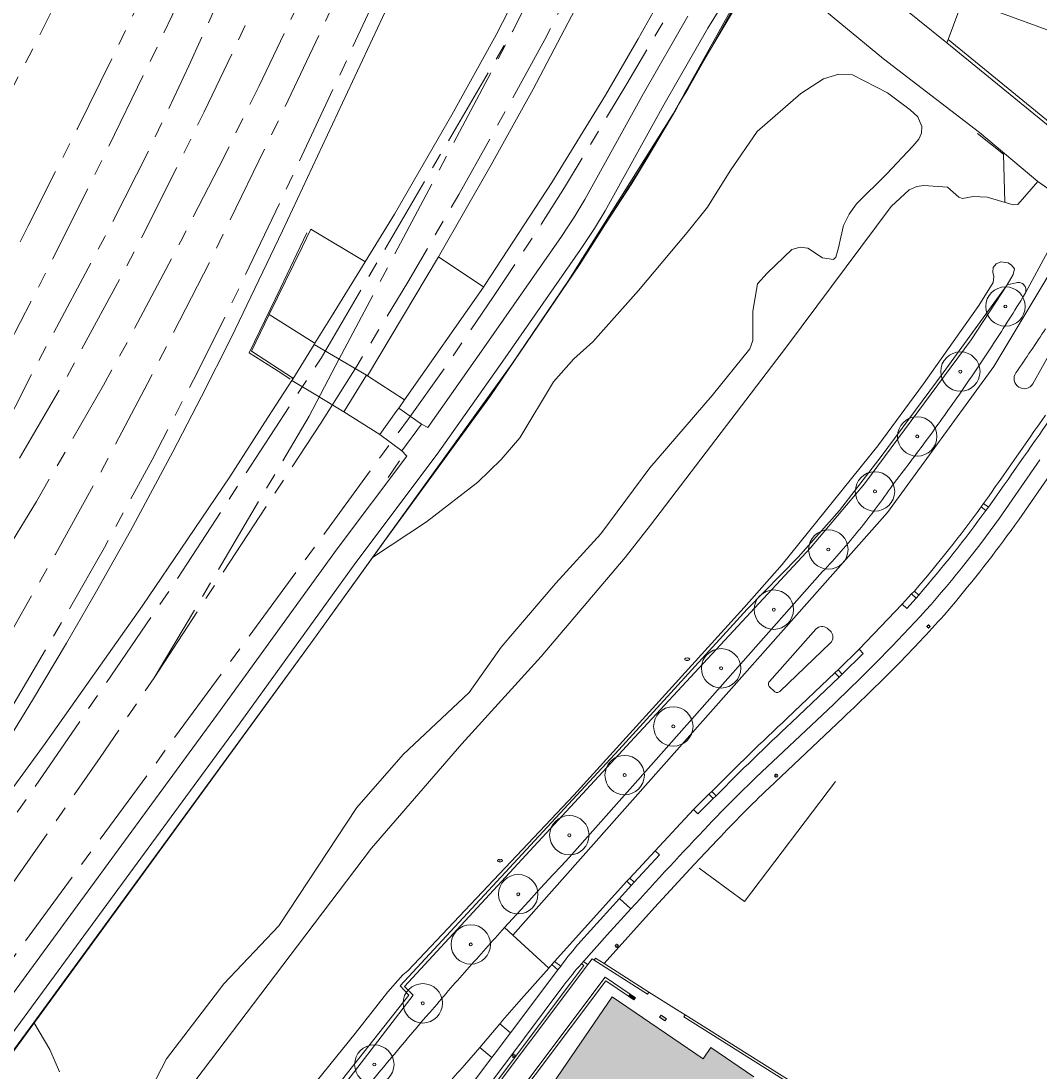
# Model space of a CAD drawing. Header units: metres. Extents: x 187482 to 189800, y 333582 to 335019.
# Tile 117 of 256: x 187965 to 188094, y 334447 to 334580. Entities that reach past the tile are written whole.
import ezdxf
from ezdxf.enums import TextEntityAlignment as Align

# ---------------------------------------------------------------- set-up
doc = ezdxf.new("R2010")
doc.units = ezdxf.units.M
doc.linetypes.add('AM-AS-SO', pattern=[16, 10, -2, 2, -2])
doc.layers.get('0').update_dxf_attribs({"color": 252, "lineweight": 18})
for name, color, linetype, lineweight in [('B-WE-AM-AS_SPOOR_TREIN-G', 252, 'AM-AS-SO', 18), ('B-WE-GR-BEPLANTING_CULTUUR_HEESTERS-GV', 252, 'Continuous', 18), ('B-WE-GR-BOOM-S', 252, 'Continuous', 18), ('B-WE-GR-GRAS-GV', 252, 'Continuous', 18), ('B-WE-IE-MEUBILAIR-S', 252, 'Continuous', 18), ('B-WE-IE-TERREINAFSCHEIDING_KUNSTMATIG_HEKWERK-G', 252, 'IE-TERREINAFSCHEIDING_KUNSTMATIG-SO', 18), ('B-WE-IE-TERREINAFSCHEIDING_KUNSTMATIG_MUUR-G', 252, 'IE-TERREINAFSCHEIDING_KUNSTMATIG-SO', 18), ('B-WE-IE-TERREINAFSCHEIDING_KUNSTMATIG_MUUR-GV', 252, 'Continuous', 18), ('B-WE-KW-KUNSTWERK_PERRON-GV', 252, 'Continuous', 18), ('B-WE-OG-BEBOUWING-GV', 252, 'Continuous', 18), ('B-WE-OG-TERREIN_BEGROEID-GV', 252, 'Continuous', 18), ('B-WE-OG-TERREIN_ERF-GV', 252, 'Continuous', 18), ('B-WE-VH-GESLOTENVERHARDING-GV', 252, 'Continuous', 18), ('B-WE-VH-GESLOTENVERHARDING_ASFALT-GV', 252, 'Continuous', 18), ('B-WE-VH-HALFVERHARDING-GV', 252, 'Continuous', 18), ('B-WE-VH-OPENVERHARDING-GV', 252, 'Continuous', 18), ('B-WE-VH-OPENVERHARDING_BETONSTRAATSTEEN-GV', 252, 'Continuous', 18), ('B-WE-VH-OPENVERHARDING_STRAATBAKSTEEN-GV', 252, 'Continuous', 18), ('B-WE-VH-OPENVERHARDING_TEGEL-GV', 252, 'Continuous', 18)]:
    doc.layers.add(name, color=color, linetype=linetype, lineweight=lineweight)
doc.layers.add('B-WE-OG-BEBOUWING-V', color=7, linetype='Continuous', lineweight=18, true_color=0xf0f0f0)
doc.styles.add('NLCS-ISO', font='NLCS-ISO.ttf')
doc.linetypes.add('IE-TERREINAFSCHEIDING_KUNSTMATIG-SO', pattern='A,4,[82,NLCS.SHX,S=0.75,R=90,X=0,Y=0],4,-2', length=10)

# ---------------------------------------------------------------- blocks, each defined once
blk = doc.blocks.new('SIE-MEUBILAIR_PAAL_LICHTMAST-SO')
for points in [[(-0.62, 0), (-1, 0)], [(-0.71, 0.71), (-0.44, 0.44)], [(0, 1), (0, 0.62)], [(0.44, 0.44), (0.71, 0.71)], [(1, 0), (0.62, 0)], [(-0.71, -0.71), (-0.44, -0.44)], [(0, -0.62), (0, -1)], [(0.44, -0.44), (0.71, -0.71)]]:
    blk.add_lwpolyline(points)
blk.add_circle((0, 0), 0.5)
blk = doc.blocks.new('SIE-MEUBILAIR_PUT_BRANDKRAAN-SO')
blk.add_ellipse((0, 0), major_axis=(1.25, 0), ratio=0.54)
at = {"style": 'NLCS-ISO'}
blk.add_text('bk', height=0.75, dxfattribs=at).set_placement((0.03, 0), align=Align.MIDDLE_CENTER)
blk = doc.blocks.new('SGR-BOOM_GBKN-SO')
at = {"color": 0, "linetype": 'ByBlock', "lineweight": 18}
for radius in [2, 0.15]:
    blk.add_circle((0, 0), radius, dxfattribs=at)

msp = doc.modelspace()

# ---------------------------------------------------------------- hatches: boundary and pattern name
at = {"layer": 'B-WE-OG-BEBOUWING-V'}
h = msp.add_hatch(color=256, dxfattribs=at)
h.dxf.hatch_style = 1
h.paths.add_polyline_path([(188070.412, 334404.119), (188072.445, 334407.09), (188070.175, 334408.643), (188068.142, 334405.672)], flags=16)
h.paths.add_polyline_path([(188066.095, 334407.073), (188068.127, 334410.044), (188065.89, 334411.574), (188063.857, 334408.603)], flags=16)
h.paths.add_polyline_path([(188057.805, 334412.743), (188059.838, 334415.714), (188057.609, 334417.239), (188055.576, 334414.268)], flags=16)
h.paths.add_polyline_path([(188061.793, 334410.015), (188063.826, 334412.986), (188061.596, 334414.511), (188059.564, 334411.54)], flags=16)
h.paths.add_polyline_path([(188074.648, 334401.221), (188076.681, 334404.193), (188074.46, 334405.712), (188072.427, 334402.741)], flags=16)
h.paths.add_polyline_path([(188045.975, 334453.542), (188046.645, 334453.077), (188046.847, 334453.367), (188046.177, 334453.832)], flags=16)
h.paths.add_polyline_path([(188062.47, 334442.253), (188062.672, 334442.543), (188062.167, 334442.896), (188061.964, 334442.607)], flags=16)
h.paths.add_polyline_path([(188055.576, 334414.268), (188057.609, 334417.239), (188062.605, 334424.419), (188092.295, 334403.761), (188092.435, 334403.664), (188098.466, 334412.455), (188100.757, 334410.897), (188103.467, 334414.842), (188100.787, 334416.672), (188099.659, 334415.02), (188069.986, 334435.287), (188071.132, 334436.966), (188066.127, 334440.392), (188065.103, 334438.896), (188056.93, 334444.476), (188057.958, 334445.982), (188052.499, 334449.707), (188051.5, 334448.265), (188039.96, 334456.146), (188032.467, 334445.19), (188044.524, 334436.941), (188045.895, 334438.92), (188050.067, 334436.017), (188048.72, 334434.081), (188053.22, 334430.95), (188048.429, 334424.066), (188054.183, 334412.247)], flags=17)
h = msp.add_hatch(color=256, dxfattribs=at)
h.dxf.hatch_style = 1
h.paths.add_polyline_path([(188042.058, 334456.235), (188042.728, 334455.748), (188042.935, 334456.031), (188042.232, 334456.489)], flags=17)

# ---------------------------------------------------------------- linework, layer by layer
at = {"layer": 'B-WE-AM-AS_SPOOR_TREIN-G', "flags": 128}
for points in [[(187938.431, 334472.273), (187966.887, 334519.041), (187975.391, 334533.802), (187979.385, 334541.083), (187985.197, 334552.093), (187990.049, 334561.499), (187995.142, 334571.816), (188001.43, 334584.955), (188005.756, 334594.295), (188016.478, 334617.98), (188024.761, 334636.572), (188035.223, 334661.425), (188041.413, 334677.004), (188047.762, 334693.676), (188115.331, 334876.742), (188136.513, 334934.348), (188158.323, 334993.195), (188161.255, 335001.363), (188165.792, 335014.428), (188166.464, 335016.548)], [(187938.672, 334493.436), (187946.116, 334506.742), (187954.113, 334521.419), (187960.454, 334533.371), (187966.931, 334545.875), (187973.813, 334559.553), (187981.266, 334574.814), (187988.057, 334588.974), (187993.186, 334599.933), (188000.593, 334616.074), (188008.727, 334634.325), (188017.293, 334653.815), (188024.408, 334670.949), (188038.032, 334706.632), (188058.672, 334762.709), (188074.827, 334806.249), (188083.775, 334830.9), (188089.471, 334846.134), (188103.401, 334884.1), (188118.557, 334924.41), (188125.223, 334942.945), (188130.53, 334957.434), (188142.619, 334990.031), (188148.213, 335006.17), (188151.51, 335016.548)], [(187954.837, 334511.83), (187962.043, 334526.969), (187966.248, 334535.208), (187975.563, 334552.636), (187981.525, 334564.406), (187986.208, 334574.368), (188005.795, 334617.252), (188016.658, 334641.249), (188019.742, 334648.181), (188024.766, 334659.83), (188029.569, 334671.414), (188034.186, 334683.204), (188051.598, 334730.354), (188060.422, 334753.748), (188069.061, 334777.643), (188086.49, 334825.063), (188095.09, 334848.753), (188109.193, 334886.524), (188117.534, 334909.516), (188150.216, 334998.254), (188156.189, 335015.643), (188156.464, 335016.548)], [(187956.355, 334510.895), (187959.044, 334515.059), (187962.514, 334520.746), (187970.564, 334534.526), (187979.988, 334552.024), (187985.446, 334562.992), (187988.169, 334568.548), (187998.707, 334590.625), (188007.43, 334609.632), (188027.44, 334654.643), (188030.3, 334661.501), (188033.429, 334669.335), (188043.97, 334696.757), (188093.468, 334831.115), (188101.653, 334853.228), (188109.488, 334874.097), (188118.162, 334897.684), (188126.498, 334920.915), (188134.585, 334942.418), (188145.188, 334971.724), (188150.494, 334985.887), (188155.219, 334998.916), (188160.485, 335014.53), (188161.083, 335016.548)], [(187916.256, 334432.315), (187920.755, 334438.174), (187928.935, 334449.311), (187939.275, 334464.045), (187943.888, 334470.833), (187948.632, 334478.187), (187958.739, 334494.234), (187964.003, 334503.084), (187969.281, 334512.371), (187974.816, 334522.348), (187980.981, 334534.027), (187989.084, 334549.899), (187997.28, 334566.738), (188005.51, 334584.113), (188013.748, 334601.918), (188020.456, 334616.659), (188030.715, 334639.851), (188040.092, 334662.068), (188051.048, 334689.775), (188056.472, 334704.06), (188072.17, 334746.598), (188081.808, 334773.185)], [(187917.202, 334426.044), (187931.393, 334444.644), (187934.96, 334449.452), (187945.858, 334464.958), (187950.257, 334471.522), (187958.204, 334483.959), (187964.047, 334493.447), (187969.483, 334502.659), (187975.526, 334513.22), (187981.554, 334524.336), (187987.318, 334535.468), (187992.609, 334546.137), (187999.019, 334559.596), (188006.44, 334575.467), (188024.831, 334615.418), (188034.439, 334636.944), (188042.716, 334656.552), (188050.509, 334676.156), (188057.969, 334695.755), (188086.016, 334771.69)], [(188027.379, 334578.84), (188039.475, 334603.07), (188045.184, 334615.358), (188050.333, 334627.043), (188057.057, 334643.196), (188063.74, 334660.511), (188069.028, 334674.701), (188077.792, 334698.802), (188084.453, 334716.564), (188092.075, 334737.787), (188098.48, 334755.291), (188102.609, 334766.076)], [(188002.96, 334528.986), (188007.535, 334536.243), (188014.032, 334546.915), (188020.489, 334558.02), (188026.36, 334568.491), (188031.402, 334577.696), (188040.241, 334594.799), (188045.665, 334606.026), (188052.158, 334620.16), (188057.635, 334633.14), (188066.502, 334655.349), (188072.98, 334672.825), (188079.112, 334689.771), (188106.729, 334764.595)], [(187857.924, 334324.118), (187861.126, 334327.444), (187869.403, 334336.405), (187877.381, 334345.633), (187885.052, 334355.117), (187907.055, 334383.766), (187919.446, 334400.306), (187964.037, 334461.269), (188014.121, 334529.555), (188019.373, 334536.952), (188024.886, 334545.059), (188030.999, 334554.291), (188033.928, 334558.91), (188041.848, 334572.091), (188047.589, 334581.858), (188054.325, 334594.331), (188058.42, 334602.463), (188063.933, 334614.001), (188068.761, 334624.627), (188073.46, 334635.607), (188076.268, 334642.517), (188085.612, 334667.598), (188104.52, 334718.62)], [(187951.725, 334550.372), (187960.07, 334564.823), (187963.45, 334570.86), (187966.528, 334576.751), (187969.051, 334581.769), (187978.542, 334601.765), (187988.233, 334622.487), (187999.836, 334648.12), (188002.456, 334654.061), (188006.825, 334664.352), (188014.166, 334682.62), (188017.282, 334690.61), (188023.798, 334707.545)], [(187937.215, 334494.31), (187946.507, 334515.968), (187952.418, 334527.978), (187965.835, 334554.04), (187972.079, 334566.428), (187977.089, 334576.523), (187983.81, 334590.62), (188006.741, 334640.833), (188013.517, 334656.34), (188019.922, 334671.684), (188026.931, 334689.607)], [(188003.004, 334537.255), (188027.379, 334578.84)], [(188004.902, 334536.362), (188027.379, 334578.84)], [(187947.803, 334457.06), (187956.858, 334468.919), (187965.824, 334481.552), (187984.162, 334508.334), (188003.004, 334537.255)], [(188001.52, 334529.885), (188004.902, 334536.362)], [(187981.823, 334496.664), (188001.52, 334529.885)], [(187981.823, 334496.664), (188002.96, 334528.986)], [(187934.4, 334429.753), (187950.982, 334452.625), (187963.922, 334470.645), (187974.979, 334486.553), (187981.823, 334496.664)]]:
    msp.add_lwpolyline(points, dxfattribs=at)
at = {"layer": 'B-WE-GR-BEPLANTING_CULTUUR_HEESTERS-GV', "flags": 128}
for points in [[(188091.274, 334546.824), (188090.107, 334546.556), (188085.547, 334539.562), (188071.978, 334521.301), (188065.145, 334513.152), (188042.285, 334488.505), (188040.314, 334486.38), (188013.616, 334457.441), (188014.718, 334456.356), (187982.822, 334414.89), (187977.501, 334411.717), (187971.493, 334410.857), (187970.78, 334410.629), (187971.227, 334410.636), (187973.734, 334410.677), (187978.194, 334411.58), (187984.946, 334414.064), (188000, 334433.724)], [(188092.313, 334545.31), (188092.447, 334545.563)], [(188026.317, 334464.948), (188027.333, 334466.07), (188028.351, 334467.189), (188029.373, 334468.305), (188030.397, 334469.419), (188031.424, 334470.53), (188032.454, 334471.639), (188033.487, 334472.745), (188034.523, 334473.848), (188045.213, 334485.911), (188066.685, 334510.141)], [(188024.71, 334448.455), (188023.173, 334449.702), (188021.203, 334447.458)], [(187969.257, 334374.555), (188024.71, 334448.455)]]:
    msp.add_lwpolyline(points, dxfattribs=at)
at = {"layer": 'B-WE-GR-BEPLANTING_CULTUUR_HEESTERS-GV'}
for points in [[(188091.797, 334546.822, 0.1376729), (188091.274, 334546.824)], [(188092.243, 334546.549, 0.1374318), (188091.797, 334546.822)], [(188092.483, 334546.085, 0.1369611), (188092.243, 334546.549)], [(188092.447, 334545.563, 0.1380676), (188092.483, 334546.085)], [(188088.371, 334539.09, 0.0070823), (188092.313, 334545.31)], [(188084.26, 334532.98, 0.006967), (188088.371, 334539.09)], [(188079.982, 334526.986, 0.0070089), (188084.26, 334532.98)], [(188075.541, 334521.112, 0.0068982), (188079.982, 334526.986)], [(188073.487, 334518.243, 0.0095869), (188075.541, 334521.112)], [(188071.324, 334515.456, 0.0096957), (188073.487, 334518.243)], [(188069.056, 334512.754, 0.0096546), (188071.324, 334515.456)], [(188066.685, 334510.141, 0.0096276), (188069.056, 334512.754)], [(188021.533, 334459.588, -0.0029591), (188026.317, 334464.948)], [(188016.815, 334454.171, -0.003051), (188021.533, 334459.588)], [(188008.294, 334444.041, -0.0056295), (188016.815, 334454.171)], [(188021.203, 334447.458, 0.0051548), (188016.612, 334442.164)]]:
    msp.add_lwpolyline(points, format="xyb", dxfattribs=at)
at = {"layer": 'B-WE-GR-GRAS-GV', "flags": 128}
for points in [[(187947.872, 334427.315), (187963.512, 334448.733), (187966.556, 334452.902), (188001.978, 334501.409), (188009.558, 334511.938), (188009.969, 334512.509), (188027.235, 334536.494), (188034.408, 334547.092), (188047.724, 334568.253), (188055.362, 334582.038)], [(188054.173, 334582.489), (188052.106, 334579.16), (188046.51, 334569.41), (188039.064, 334555.947), (188037.717, 334553.702), (188035.949, 334551.042), (188026.077, 334536.862), (188017.752, 334525.043), (188007.41, 334511.278), (187992.595, 334490.753), (187962.387, 334449.58), (187960.738, 334447.155), (187955.228, 334438.614)]]:
    msp.add_lwpolyline(points, dxfattribs=at)
at = {"layer": 'B-WE-IE-TERREINAFSCHEIDING_KUNSTMATIG_HEKWERK-G', "ltscale": 0.2, "flags": 128}
for points in [[(187945.747, 334409.26), (187942.23, 334411.838), (187938.409, 334414.679), (187941.544, 334418.768), (187949.26, 334429.122), (187954.548, 334436.264), (187959.882, 334443.557), (187961.482, 334445.848), (187975.096, 334464.5), (188001.978, 334501.409), (188027.235, 334536.494), (188034.408, 334547.092), (188042.455, 334559.442), (188044.537, 334562.852), (188048.069, 334568.785), (188049.146, 334570.847), (188052.209, 334576.078), (188056.186, 334582.776), (188057.156, 334584.934), (188056.09, 334588.986), (188058.249, 334593.106)], [(188057.129, 334585.226), (188057.208, 334584.966), (188049.597, 334571.475), (188048.39, 334569.456)], [(188046.68, 334566.593), (188043.218, 334560.801), (188035.819, 334549.093), (188024.528, 334532.443), (188009.969, 334512.509)], [(188089.798, 334557.023), (188089.656, 334563.152), (188086.338, 334565.762)], [(188001.202, 334553.158), (187997.843, 334546.121), (187993.864, 334537.903), (187997.898, 334535.371), (187999.107, 334534.576)], [(188011.527, 334522.084), (188012.974, 334524.223)], [(187992.974, 334489.079), (187987.918, 334482.089), (187966.576, 334452.868)], [(187966.576, 334452.868), (187947.898, 334427.295)]]:
    msp.add_lwpolyline(points, dxfattribs=at)
at = {"layer": 'B-WE-IE-TERREINAFSCHEIDING_KUNSTMATIG_MUUR-G', "ltscale": 0.2, "flags": 128}
for points in [[(187999.39, 334534.757), (187994.18, 334538.145), (187996.433, 334542.777), (188000.597, 334551.337), (188001.713, 334553.633)], [(188008.886, 334535.02), (188017.929, 334550.096)], [(187971.493, 334410.857), (187977.501, 334411.717), (187982.822, 334414.89), (188014.718, 334456.356), (188013.616, 334457.441), (188040.314, 334486.38), (188042.285, 334488.505), (188065.145, 334513.152), (188071.978, 334521.301), (188085.547, 334539.562), (188090.107, 334546.556)], [(188052.604, 334471.306), (188056.767, 334468.24), (188068.328, 334483.509)], [(188051.015, 334472.476), (188052.604, 334471.306)], [(188036.877, 334460.252), (187971.77, 334373.508)], [(188034.718, 334457.935), (188036.366, 334460.131)], [(188037.676, 334460.789), (188037.845, 334461.054), (188038.929, 334460.363)], [(188037.676, 334460.789), (188044.469, 334456.462), (188044.638, 334456.726)], [(188038.929, 334460.363), (188044.638, 334456.726)], [(187971.77, 334373.508), (187971.601, 334373.633), (187971.51, 334373.701), (188034.718, 334457.935)], [(188042.058, 334456.235), (188039.159, 334458.18), (188012.11, 334422.205), (188011.847, 334422.37), (188039.09, 334458.65), (188042.232, 334456.489)], [(188049.235, 334453.86), (188049.057, 334453.594), (188108.924, 334415.905), (188106.836, 334412.617), (188105.153, 334413.727), (188092.534, 334395.311)], [(188049.235, 334453.86), (188088.462, 334429.185), (188089.115, 334428.774), (188102.564, 334420.314), (188109.344, 334416.049)]]:
    msp.add_lwpolyline(points, dxfattribs=at)
at = {"layer": 'B-WE-IE-TERREINAFSCHEIDING_KUNSTMATIG_MUUR-GV', "flags": 128}
msp.add_lwpolyline([(188082.467, 334577.269), (188099.929, 334563.044), (188100.199, 334563.375), (188097.192, 334565.825), (188082.623, 334577.694)], close=True, dxfattribs=at)
at = {"layer": 'B-WE-KW-KUNSTWERK_PERRON-GV', "flags": 128}
for points in [[(188177.852, 335016.548), (188177.083, 335014.334), (188163.437, 334976.889), (188140.554, 334914.922), (188117.013, 334850.333), (188100.254, 334805.433), (188054.082, 334680.376), (188042.657, 334651.301), (188036.333, 334636.488), (188032.047, 334626.75), (188011.447, 334581.851), (187998.097, 334553.431), (187991.594, 334539.848), (187987.831, 334532.379), (187984.205, 334525.348), (187978.803, 334515.34), (187974.49, 334507.671), (187970.676, 334501.053), (187966.362, 334493.834), (187960.523, 334484.339), (187956.697, 334478.384), (187950.108, 334468.425), (187945.357, 334461.482), (187942.428, 334457.329)], [(188038.792, 334588.301), (188029.926, 334571.409), (188024.605, 334561.808), (188017.929, 334550.096), (188023.547, 334546.34), (188023.645, 334546.274), (188023.861, 334546.582), (188032.314, 334559.544), (188039.13, 334570.637), (188043.268, 334577.818), (188047.82, 334585.987)]]:
    msp.add_lwpolyline(points, dxfattribs=at)
at = {"layer": 'B-WE-KW-KUNSTWERK_PERRON-GV'}
msp.add_lwpolyline([(187956.117, 334472.093), (187967.996, 334488.307), (187980.287, 334505.747), (187986.086, 334514.315), (187991.418, 334522.192), (187995.88, 334529.113), (187999.286, 334534.394), (187999.307, 334534.427), (187999.411, 334534.595), (187999.323, 334534.649), (187999.39, 334534.757), (187994.18, 334538.145), (187996.433, 334542.777), (188000.597, 334551.337), (188001.713, 334553.633), (188008.557, 334549.504), (188008.604, 334549.474), (188012.336, 334555.533), (188019.601, 334568.156), (188025.252, 334578.302), (188033.417, 334594.253)], dxfattribs=at)
at = {"layer": 'B-WE-OG-BEBOUWING-GV', "flags": 128}
for points in [[(188084.84, 334621.308), (188072.422, 334587.649), (188072.311, 334587.349), (188076.676, 334585.746), (188075.77, 334583.277), (188075.361, 334583.61), (188075.091, 334583.278), (188082.467, 334577.269), (188082.623, 334577.694), (188084.522, 334582.866), (188100.391, 334577.04), (188101.146, 334576.763), (188104.584, 334575.501), (188105.55, 334575.146), (188106.488, 334577.699), (188117.494, 334607.661), (188117.958, 334608.925), (188116.506, 334609.457), (188114.712, 334610.114), (188114.879, 334610.665), (188109.264, 334612.731), (188109.101, 334612.159), (188105.252, 334613.581), (188105.777, 334615.402)], [(188042.058, 334456.235), (188042.728, 334455.748), (188042.935, 334456.031), (188042.232, 334456.489)], [(188045.975, 334453.542), (188046.645, 334453.077), (188046.847, 334453.367), (188046.177, 334453.832)]]:
    msp.add_lwpolyline(points, close=True, dxfattribs=at)
msp.add_lwpolyline([(188057.958, 334445.982), (188052.499, 334449.707), (188051.5, 334448.265), (188039.96, 334456.146), (188032.467, 334445.19)], dxfattribs=at)
at = {"layer": 'B-WE-OG-TERREIN_BEGROEID-GV', "flags": 128}
msp.add_lwpolyline([(188027.073, 334451.59), (188025.7, 334452.7), (188023.173, 334449.702), (188024.71, 334448.455), (188024.976, 334448.802)], close=True, dxfattribs=at)
at = {"layer": 'B-WE-OG-TERREIN_ERF-GV', "flags": 128}
for points in [[(187986.163, 334444.386), (188000, 334462.622), (188009.423, 334475.04), (188020.872, 334488.282), (188030.949, 334499.378), (188041.597, 334511.942), (188044.834, 334516.047), (188062.083, 334538.691), (188075.385, 334556.501), (188077.656, 334558.62), (188078.659, 334559.037), (188079.522, 334559.178), (188082.55, 334558.953), (188083.966, 334557.693), (188084.459, 334557.543), (188085.798, 334557.766), (188087.555, 334557.711), (188090.854, 334556.699), (188091.471, 334556.775), (188094.004, 334559.674), (188086.59, 334565.912), (188074.395, 334575.237), (188068.878, 334579.823), (188056.641, 334590.004)], [(188056.641, 334590.004), (188068.878, 334579.823), (188074.395, 334575.237), (188086.59, 334565.912), (188094.004, 334559.674), (188098.391, 334556.604)], [(188099.929, 334563.044), (188082.467, 334577.269), (188075.091, 334583.278)], [(188100.391, 334577.04), (188084.522, 334582.866), (188082.623, 334577.694), (188097.192, 334565.825)], [(188055.362, 334582.038), (188047.724, 334568.253), (188034.408, 334547.092), (188027.235, 334536.494), (188009.969, 334512.509), (188009.558, 334511.938), (188016.414, 334516.478), (188022.9, 334521.497), (188025.872, 334524.373), (188028.258, 334527.117), (188032.499, 334534.257), (188035.081, 334537.164), (188037.498, 334539.323), (188043.311, 334545.839), (188049.467, 334553.198), (188052.057, 334556.441), (188054.926, 334561.029), (188058.372, 334566.041), (188063.925, 334570.851), (188066.814, 334572.733), (188068.74, 334573.293), (188070.464, 334573.212), (188074.91, 334570.931), (188077.816, 334568.794), (188078.772, 334567.887), (188079.261, 334566.661), (188079.236, 334565.827), (188078.892, 334565.043), (188078.132, 334564.161), (188074.795, 334560.621), (188070.977, 334556.845), (188070.049, 334555.526), (188069.335, 334554.101), (188068.978, 334552.604), (188068.691, 334551.249), (188068.37, 334550.073), (188068.049, 334549.788), (188066.658, 334550.003), (188064.805, 334551.216), (188063.843, 334551.324), (188062.773, 334551.04), (188059.655, 334548.041), (188058.411, 334546.678), (188057.807, 334543.229), (188057.805, 334541.183), (188057.844, 334539.499), (188057.446, 334538.432), (188052.662, 334532.519), (188044.767, 334523.334), (188038.543, 334514.949), (188032.823, 334508.669), (188025.865, 334500.553), (188021.82, 334494.782), (188013.442, 334486.909), (188007.566, 334480.171), (187997.647, 334465.162), (187990.685, 334457.774), (187983.406, 334448.278), (187978.968, 334439.765)], [(187978.968, 334439.765), (187983.406, 334448.278), (187990.685, 334457.774), (187997.647, 334465.162), (188007.566, 334480.171), (188013.442, 334486.909), (188021.82, 334494.782), (188025.865, 334500.553), (188032.823, 334508.669), (188038.543, 334514.949), (188044.767, 334523.334), (188052.662, 334532.519), (188057.446, 334538.432), (188057.844, 334539.499), (188057.805, 334541.183), (188057.807, 334543.229), (188058.411, 334546.678), (188059.655, 334548.041), (188062.773, 334551.04), (188063.843, 334551.324), (188064.805, 334551.216), (188066.658, 334550.003), (188068.049, 334549.788), (188068.37, 334550.073), (188068.691, 334551.249), (188068.978, 334552.604), (188069.335, 334554.101), (188070.049, 334555.526), (188070.977, 334556.845), (188074.795, 334560.621), (188078.132, 334564.161), (188078.892, 334565.043), (188079.236, 334565.827), (188079.261, 334566.661), (188078.772, 334567.887), (188077.816, 334568.794), (188074.91, 334570.931), (188070.464, 334573.212), (188068.74, 334573.293), (188066.814, 334572.733), (188063.925, 334570.851), (188058.372, 334566.041), (188054.926, 334561.029), (188052.057, 334556.441), (188049.467, 334553.198), (188043.311, 334545.839), (188037.498, 334539.323), (188035.081, 334537.164), (188032.499, 334534.257), (188028.258, 334527.117), (188025.872, 334524.373), (188022.9, 334521.497), (188016.414, 334516.478), (188009.558, 334511.938), (188001.978, 334501.409), (187966.556, 334452.902), (187968.564, 334449.476), (187969.811, 334446.603)], [(188098.391, 334556.604), (188094.004, 334559.674), (188091.471, 334556.775), (188090.854, 334556.699), (188087.555, 334557.711), (188085.798, 334557.766), (188084.459, 334557.543), (188083.966, 334557.693), (188082.55, 334558.953), (188079.522, 334559.178), (188078.659, 334559.037), (188077.656, 334558.62), (188075.385, 334556.501), (188062.083, 334538.691), (188044.834, 334516.047), (188041.597, 334511.942), (188030.949, 334499.378), (188020.872, 334488.282), (188009.423, 334475.04), (188000, 334462.622), (187986.163, 334444.386)], [(188092.447, 334545.563), (188098.391, 334556.604)], [(188000, 334438.467), (188014.135, 334456.347), (188013.032, 334457.52), (188040.822, 334487.517), (188057.111, 334505.383), (188063.561, 334511.955), (188068.825, 334517.886), (188074.135, 334524.78), (188081.996, 334535.387), (188090.107, 334546.556), (188090.886, 334547.852), (188091.024, 334548.574), (188090.644, 334549.056), (188090.217, 334549.35), (188089.321, 334549.478), (188088.715, 334549.224), (188088.345, 334548.776), (188088.275, 334548.157), (188088.414, 334547.6), (188088.337, 334546.875), (188086.528, 334543.939), (188079.493, 334533.989), (188073.697, 334526.107), (188061.538, 334511.031), (188056.709, 334505.594), (188035.088, 334481.756), (188014.03, 334459.445), (188013.407, 334458.931), (188011.486, 334456.776), (188007.339, 334451.49), (188000, 334442.42)], [(188000, 334442.42), (188007.339, 334451.49), (188011.486, 334456.776), (188013.407, 334458.931), (188014.03, 334459.445), (188035.088, 334481.756), (188056.709, 334505.594), (188061.538, 334511.031), (188073.697, 334526.107), (188079.493, 334533.989), (188086.528, 334543.939), (188088.337, 334546.875), (188088.414, 334547.6), (188088.275, 334548.157), (188088.345, 334548.776), (188088.715, 334549.224), (188089.321, 334549.478), (188090.217, 334549.35), (188090.644, 334549.056), (188091.024, 334548.574), (188090.886, 334547.852), (188090.107, 334546.556), (188091.274, 334546.824)], [(187962.816, 334416.001), (187966.147, 334413.495), (187971.493, 334410.857), (187977.501, 334411.717), (187982.822, 334414.89), (188014.718, 334456.356), (188013.616, 334457.441), (188040.314, 334486.38), (188042.285, 334488.505), (188065.145, 334513.152), (188071.978, 334521.301), (188085.547, 334539.562), (188090.107, 334546.556)], [(188090.107, 334546.556), (188081.996, 334535.387), (188074.135, 334524.78), (188068.825, 334517.886), (188063.561, 334511.955), (188057.111, 334505.383), (188040.822, 334487.517), (188013.032, 334457.52), (188014.135, 334456.347), (188000, 334438.467), (187992.683, 334429.211), (187986.126, 334421.211), (187984.065, 334419.193), (187981.651, 334417.692), (187980.086, 334417.083), (187978.588, 334416.29)], [(188098.42, 334526.56), (188091.572, 334516.707)], [(188083.533, 334506.292), (188082.096, 334504.629)], [(188079.06, 334501.321), (188076.487, 334498.608)], [(188069.311, 334491.593), (188059.853, 334482.637)], [(188053.346, 334476.077), (188050.386, 334472.94), (188045.333, 334467.47), (188038.929, 334460.363), (188044.638, 334456.726), (188048.12, 334454.547), (188049.235, 334453.86), (188088.462, 334429.185)], [(188088.462, 334429.185), (188049.235, 334453.86), (188048.12, 334454.547), (188044.638, 334456.726), (188038.929, 334460.363), (188037.845, 334461.054), (188037.676, 334460.789), (188037.417, 334460.953), (188036.877, 334460.252), (188036.305, 334460.613), (188036.185, 334460.48), (188036.065, 334460.346), (188036.366, 334460.131), (188034.718, 334457.935), (187971.51, 334373.701)], [(188032.467, 334445.19), (188039.96, 334456.146), (188051.5, 334448.265), (188052.499, 334449.707), (188057.958, 334445.982)], [(187969.811, 334446.603), (187968.564, 334449.476), (187966.556, 334452.902), (187963.512, 334448.733), (187947.872, 334427.315)]]:
    msp.add_lwpolyline(points, dxfattribs=at)
at = {"layer": 'B-WE-OG-TERREIN_ERF-GV'}
for points in [[(188091.274, 334546.824, -0.1376729), (188091.797, 334546.822)], [(188091.797, 334546.822, -0.1374318), (188092.243, 334546.549)], [(188092.243, 334546.549, -0.1369611), (188092.483, 334546.085)], [(188092.483, 334546.085, -0.1380676), (188092.447, 334545.563)], [(188091.572, 334516.707, -0.0175591), (188083.533, 334506.292)], [(188082.096, 334504.629, -0.0145023), (188079.06, 334501.321)], [(188076.487, 334498.608, -0.0071171), (188069.311, 334491.593)], [(188059.853, 334482.637, 0.0169129), (188053.346, 334476.077)]]:
    msp.add_lwpolyline(points, format="xyb", dxfattribs=at)
at = {"layer": 'B-WE-OG-TERREIN_ERF-GV', "flags": 128}
for points in [[(188042.058, 334456.235), (188042.232, 334456.489), (188042.935, 334456.031), (188042.728, 334455.748)], [(188045.975, 334453.542), (188046.177, 334453.832), (188046.847, 334453.367), (188046.645, 334453.077)]]:
    msp.add_lwpolyline(points, close=True, dxfattribs=at)
at = {"layer": 'B-WE-VH-GESLOTENVERHARDING-GV', "flags": 128}
for points in [[(188005.914, 334530.444), (188005.981, 334530.553), (188008.764, 334535.084), (188002.128, 334538.981), (187999.411, 334534.595), (187999.307, 334534.427), (187999.286, 334534.394), (188002.327, 334532.582)], [(188012.883, 334530.918), (188012.562, 334530.454), (188010.489, 334527.534), (188013.282, 334525.469), (188015.755, 334528.882)]]:
    msp.add_lwpolyline(points, close=True, dxfattribs=at)
at = {"layer": 'B-WE-VH-GESLOTENVERHARDING-GV'}
for points in [[(188095.623, 334529.595, -0.0018197), (188087.749, 334518.346)], [(188087.421, 334517.908, -0.0210878), (188078.898, 334507.171)], [(188079.118, 334504.486, 0.0270476), (188089.143, 334516.941)], [(188067.329, 334492.598, 0.0169361), (188079.118, 334504.486)], [(188062.725, 334490.963, 0.0101327), (188053.158, 334481.683)], [(188052.219, 334477.972, -0.014229), (188058.257, 334484.022)], [(188042.33, 334467.299, -0.0066157), (188052.219, 334477.972)]]:
    msp.add_lwpolyline(points, format="xyb", dxfattribs=at)
at = {"layer": 'B-WE-VH-GESLOTENVERHARDING-GV', "flags": 128}
for points in [[(188089.143, 334516.941), (188094.278, 334524.322)], [(188087.749, 334518.346), (188087.421, 334517.908)], [(188078.898, 334507.171), (188078.545, 334506.778), (188077.384, 334505.478), (188076.801, 334505.999), (188071.301, 334500.274), (188071.838, 334499.73), (188069.184, 334497.11), (188068.786, 334496.736), (188062.725, 334490.963)], [(188058.257, 334484.022), (188067.329, 334492.598)], [(188053.158, 334481.683), (188052.77, 334481.322)], [(188052.77, 334481.322), (188050.853, 334479.374), (188050.302, 334479.919), (188045.426, 334474.687), (188045.982, 334474.174), (188042.777, 334470.701), (188042.397, 334470.3), (188040.898, 334468.636), (188042.33, 334467.299)]]:
    msp.add_lwpolyline(points, dxfattribs=at)
at = {"layer": 'B-WE-VH-GESLOTENVERHARDING_ASFALT-GV', "flags": 128}
for points in [[(188112.146, 334574.853), (188110.062, 334571.414), (188101.882, 334557.917), (188101.551, 334558.074), (188088.417, 334536.191), (188074.911, 334517.64), (188054.787, 334494.913), (188027.363, 334463.983), (188031.919, 334459.78), (188032.324, 334460.235), (188032.661, 334460.62), (188041.841, 334470.813), (188042.221, 334471.214), (188045.426, 334474.687), (188050.302, 334479.919), (188052.219, 334481.867), (188052.607, 334482.228)], [(188115.574, 334570.312), (188105.297, 334554.937), (188098.285, 334542.778), (188093.362, 334533.97)], [(188066.685, 334510.141), (188045.213, 334485.911), (188034.523, 334473.848), (188033.487, 334472.745), (188032.454, 334471.639), (188031.424, 334470.53), (188030.397, 334469.419), (188029.373, 334468.305), (188028.351, 334467.189), (188027.333, 334466.07), (188026.317, 334464.948), (188027.363, 334463.983), (188054.787, 334494.913), (188074.911, 334517.64), (188088.417, 334536.191), (188101.551, 334558.074), (188099.75, 334559.03), (188098.391, 334556.604), (188092.447, 334545.563), (188092.313, 334545.31)], [(188086.805, 334518.356), (188087.115, 334518.785)], [(188062.194, 334491.527), (188068.252, 334497.297), (188068.647, 334497.654), (188071.301, 334500.274), (188076.801, 334505.999), (188077.962, 334507.299), (188078.326, 334507.674)], [(188059.927, 334496.205), (188065.841, 334502.848)], [(188067.241, 334502.954), (188067.752, 334502.493)], [(188067.684, 334501.091), (188061.255, 334494.918)], [(188060.536, 334494.939), (188059.971, 334495.456)], [(188031.919, 334459.78), (188027.363, 334463.983), (188026.317, 334464.948)], [(188028.1, 334455.491), (188031.919, 334459.78)], [(188021.203, 334447.458), (188023.173, 334449.702), (188025.7, 334452.7), (188025.774, 334452.788)]]:
    msp.add_lwpolyline(points, dxfattribs=at)
at = {"layer": 'B-WE-VH-GESLOTENVERHARDING_ASFALT-GV'}
for points in [[(188092.313, 334545.31, -0.0070823), (188088.371, 334539.09)], [(188091.208, 334535.376, 0.0052116), (188094.987, 334540.98)], [(188088.371, 334539.09, -0.006967), (188084.26, 334532.98)], [(188091.014, 334534.402, -0.2010279), (188091.208, 334535.376)], [(188091.572, 334533.58, -0.1998931), (188091.014, 334534.402)], [(188092.549, 334533.401, -0.2018024), (188091.572, 334533.58)], [(188093.362, 334533.97, -0.1998681), (188092.549, 334533.401)], [(188084.26, 334532.98, -0.0070089), (188079.982, 334526.986)], [(188087.115, 334518.785, 0.0018388), (188094.984, 334530.027)], [(188079.982, 334526.986, -0.0068982), (188075.541, 334521.112)], [(188075.541, 334521.112, -0.0095869), (188073.487, 334518.243)], [(188073.487, 334518.243, -0.0096957), (188071.324, 334515.456)], [(188078.326, 334507.674, 0.0210362), (188086.805, 334518.356)], [(188071.324, 334515.456, -0.0096546), (188069.056, 334512.754)], [(188069.056, 334512.754, -0.0096276), (188066.685, 334510.141)], [(188065.841, 334502.848, -0.1944439), (188066.52, 334503.182)], [(188066.52, 334503.182, -0.1944652), (188067.241, 334502.954)], [(188068, 334501.778, -0.1922966), (188067.684, 334501.091)], [(188067.752, 334502.493, -0.1934985), (188068, 334501.778)], [(188059.799, 334495.822, -0.1934227), (188059.927, 334496.205)], [(188059.971, 334495.456, -0.1924189), (188059.799, 334495.822)], [(188060.891, 334494.782, -0.1948713), (188060.536, 334494.939)], [(188061.255, 334494.918, -0.1969915), (188060.891, 334494.782)], [(188052.607, 334482.228, -0.0101655), (188062.194, 334491.527)], [(188026.317, 334464.948, 0.0029591), (188021.533, 334459.588)], [(188021.533, 334459.588, 0.003051), (188016.815, 334454.171)], [(188025.774, 334452.788, -0.001399), (188028.1, 334455.491)], [(188016.815, 334454.171, 0.0056295), (188008.294, 334444.041)], [(188016.612, 334442.164, -0.0051548), (188021.203, 334447.458)]]:
    msp.add_lwpolyline(points, format="xyb", dxfattribs=at)
at = {"layer": 'B-WE-VH-HALFVERHARDING-GV'}
for points in [[(188008.769, 334535.092), (188008.886, 334535.02), (188017.929, 334550.096), (188024.605, 334561.808), (188029.926, 334571.409), (188038.792, 334588.301), (188043.312, 334597.306), (188047.426, 334605.831), (188052.318, 334616.227), (188055.628, 334623.86), (188063.383, 334642.523), (188068.316, 334655.348), (188074.695, 334672.549), (188086.102, 334703.947), (188118.677, 334792.928), (188134.191, 334834.189), (188175.685, 334946.963), (188184.259, 334970.702), (188186.204, 334976.27), (188188.453, 334983.075), (188192.929, 334997.546), (188196.444, 335009.802), (188198.247, 335016.548)], [(187943.49, 334456.34), (187942.399, 334454.933), (187941.827, 334455.369), (187942.925, 334456.754), (187942.331, 334457.191), (187942.428, 334457.329), (187945.357, 334461.482), (187950.108, 334468.425), (187956.697, 334478.384), (187960.523, 334484.339), (187966.362, 334493.834), (187970.676, 334501.053), (187974.49, 334507.671), (187978.803, 334515.34), (187984.205, 334525.348), (187987.831, 334532.379), (187991.594, 334539.848), (187998.097, 334553.431), (188011.447, 334581.851), (188032.047, 334626.75), (188036.333, 334636.488), (188042.657, 334651.301), (188054.082, 334680.376), (188100.254, 334805.433)]]:
    msp.add_lwpolyline(points, dxfattribs=at)
at = {"layer": 'B-WE-VH-HALFVERHARDING-GV', "flags": 128}
for points in [[(188129.985, 334845.789), (188082.163, 334715.591), (188074.506, 334694.543), (188067.382, 334675.326), (188062.46, 334661.644), (188057.481, 334648.571), (188052.019, 334635.121), (188048.39, 334626.614), (188043.094, 334614.8), (188040.781, 334609.641), (188033.417, 334594.253), (188025.252, 334578.302), (188019.601, 334568.156), (188012.336, 334555.533), (188008.604, 334549.474), (188004.321, 334542.522), (188002.227, 334539.141), (188002.128, 334538.981), (188008.764, 334535.084), (188008.769, 334535.092)], [(188047.82, 334585.987), (188043.268, 334577.818), (188039.13, 334570.637), (188032.314, 334559.544), (188023.861, 334546.582), (188023.645, 334546.274), (188013.597, 334531.937), (188012.883, 334530.918), (188015.755, 334528.882), (188016.554, 334528.449), (188023.666, 334538.545), (188033.521, 334552.703), (188035.23, 334555.274), (188036.516, 334557.416), (188043.948, 334570.853), (188049.581, 334580.668)], [(187955.228, 334438.614), (187960.738, 334447.155), (187962.387, 334449.58), (187992.595, 334490.753), (188007.41, 334511.278), (188017.752, 334525.043), (188026.077, 334536.862), (188035.949, 334551.042), (188037.717, 334553.702), (188039.064, 334555.947), (188046.51, 334569.41), (188052.106, 334579.16), (188054.173, 334582.489)], [(188049.581, 334580.668), (188043.948, 334570.853), (188036.516, 334557.416), (188035.23, 334555.274), (188033.521, 334552.703), (188023.666, 334538.545), (188016.554, 334528.449), (188015.755, 334528.882), (188013.282, 334525.469), (188013.878, 334524.783), (188005.042, 334513.022), (187990.218, 334492.485), (187959.985, 334451.277), (187958.281, 334448.772), (187952.813, 334440.294)], [(187952.813, 334440.294), (187958.281, 334448.772), (187959.985, 334451.277), (187990.218, 334492.485), (188005.042, 334513.022), (188013.878, 334524.783), (188013.282, 334525.469), (188010.489, 334527.534), (188005.914, 334530.444), (188002.327, 334532.582), (187999.286, 334534.394), (187995.88, 334529.113), (187991.418, 334522.192), (187986.086, 334514.315), (187980.287, 334505.747), (187967.996, 334488.307), (187956.117, 334472.093), (187944.014, 334455.955), (187943.49, 334456.34)]]:
    msp.add_lwpolyline(points, dxfattribs=at)
at = {"layer": 'B-WE-VH-OPENVERHARDING-GV', "flags": 128}
for points in [[(188002.227, 334539.141), (188004.321, 334542.522), (188008.604, 334549.474), (188008.557, 334549.504), (188001.713, 334553.633), (188000.597, 334551.337), (187996.433, 334542.777), (188002.153, 334539.186)], [(188013.597, 334531.937), (188023.645, 334546.274), (188023.547, 334546.34), (188017.929, 334550.096), (188008.886, 334535.02), (188013.591, 334531.941)], [(188002.128, 334538.981), (188002.227, 334539.141), (188002.153, 334539.186), (187996.433, 334542.777), (187994.18, 334538.145), (187999.39, 334534.757), (187999.323, 334534.649), (187999.411, 334534.595)], [(188013.591, 334531.941), (188008.886, 334535.02), (188008.769, 334535.092), (188008.764, 334535.084), (188005.981, 334530.553), (188005.914, 334530.444), (188010.489, 334527.534), (188012.562, 334530.454), (188012.883, 334530.918), (188013.597, 334531.937)]]:
    msp.add_lwpolyline(points, close=True, dxfattribs=at)
at = {"layer": 'B-WE-VH-OPENVERHARDING_BETONSTRAATSTEEN-GV'}
for points in [[(188094.984, 334530.027, -0.0018388), (188087.115, 334518.785)], [(188087.749, 334518.346, 0.0018197), (188095.623, 334529.595)], [(188086.805, 334518.356, -0.0210362), (188078.326, 334507.674)], [(188078.898, 334507.171, 0.0210878), (188087.421, 334517.908)], [(188062.194, 334491.527, 0.0101655), (188052.607, 334482.228)], [(188053.158, 334481.683, -0.0101327), (188062.725, 334490.963)], [(188033.433, 334460.033, -0.0282334), (188036.005, 334463.203)], [(188028.1, 334455.491, 0.001399), (188025.774, 334452.788)]]:
    msp.add_lwpolyline(points, format="xyb", dxfattribs=at)
at = {"layer": 'B-WE-VH-OPENVERHARDING_BETONSTRAATSTEEN-GV', "flags": 128}
for points in [[(188086.805, 334518.356), (188087.421, 334517.908), (188087.749, 334518.346), (188087.115, 334518.785)], [(188076.801, 334505.999), (188077.384, 334505.478), (188078.545, 334506.778), (188077.962, 334507.299)], [(188078.545, 334506.778), (188078.898, 334507.171), (188078.326, 334507.674), (188077.962, 334507.299)], [(188071.301, 334500.274), (188068.647, 334497.654), (188069.184, 334497.11), (188071.838, 334499.73)], [(188068.252, 334497.297), (188068.786, 334496.736), (188069.184, 334497.11), (188068.647, 334497.654)], [(188052.77, 334481.322), (188052.219, 334481.867), (188050.302, 334479.919), (188050.853, 334479.374)], [(188052.607, 334482.228), (188052.219, 334481.867), (188052.77, 334481.322), (188053.158, 334481.683)], [(188042.221, 334471.214), (188042.777, 334470.701), (188045.982, 334474.174), (188045.426, 334474.687)], [(188041.841, 334470.813), (188042.397, 334470.3), (188042.777, 334470.701), (188042.221, 334471.214)], [(188032.324, 334460.235), (188033.072, 334459.566), (188033.433, 334460.033), (188032.661, 334460.62)]]:
    msp.add_lwpolyline(points, close=True, dxfattribs=at)
for points in [[(188087.115, 334518.785), (188087.749, 334518.346)], [(188087.421, 334517.908), (188086.805, 334518.356)], [(188078.326, 334507.674), (188078.898, 334507.171)], [(188062.725, 334490.963), (188068.786, 334496.736), (188068.252, 334497.297), (188062.194, 334491.527)], [(188052.607, 334482.228), (188053.158, 334481.683)], [(188036.005, 334463.203), (188040.898, 334468.636), (188042.397, 334470.3), (188041.841, 334470.813), (188032.661, 334460.62)], [(188033.072, 334459.566), (188032.324, 334460.235), (188031.919, 334459.78), (188028.1, 334455.491)], [(188032.661, 334460.62), (188033.433, 334460.033)], [(188025.774, 334452.788), (188025.7, 334452.7), (188027.073, 334451.59), (188033.072, 334459.566)]]:
    msp.add_lwpolyline(points, dxfattribs=at)
at = {"layer": 'B-WE-VH-OPENVERHARDING_STRAATBAKSTEEN-GV', "flags": 128}
for points in [[(188093.362, 334533.97), (188098.285, 334542.778), (188105.297, 334554.937), (188115.574, 334570.312)], [(188065.841, 334502.848), (188059.927, 334496.205)], [(188067.752, 334502.493), (188067.241, 334502.954)], [(188061.255, 334494.918), (188067.684, 334501.091)], [(188059.971, 334495.456), (188060.536, 334494.939)]]:
    msp.add_lwpolyline(points, dxfattribs=at)
at = {"layer": 'B-WE-VH-OPENVERHARDING_STRAATBAKSTEEN-GV'}
for points in [[(188094.987, 334540.98, -0.0052116), (188091.208, 334535.376)], [(188091.208, 334535.376, 0.2010279), (188091.014, 334534.402)], [(188091.014, 334534.402, 0.1998931), (188091.572, 334533.58)], [(188091.572, 334533.58, 0.2018024), (188092.549, 334533.401)], [(188092.549, 334533.401, 0.1998681), (188093.362, 334533.97)], [(188066.52, 334503.182, 0.1944439), (188065.841, 334502.848)], [(188067.241, 334502.954, 0.1944652), (188066.52, 334503.182)], [(188067.684, 334501.091, 0.1922966), (188068, 334501.778)], [(188068, 334501.778, 0.1934985), (188067.752, 334502.493)], [(188059.927, 334496.205, 0.1934227), (188059.799, 334495.822)], [(188059.799, 334495.822, 0.1924189), (188059.971, 334495.456)], [(188060.536, 334494.939, 0.1948713), (188060.891, 334494.782)], [(188060.891, 334494.782, 0.1969915), (188061.255, 334494.918)]]:
    msp.add_lwpolyline(points, format="xyb", dxfattribs=at)
at = {"layer": 'B-WE-VH-OPENVERHARDING_TEGEL-GV', "flags": 128}
for points in [[(188091.572, 334516.707), (188098.42, 334526.56)], [(188094.278, 334524.322), (188089.143, 334516.941)], [(188082.096, 334504.629), (188083.533, 334506.292)], [(188076.487, 334498.608), (188079.06, 334501.321)], [(188067.329, 334492.598), (188058.257, 334484.022)], [(188059.853, 334482.637), (188069.311, 334491.593)], [(188042.33, 334467.299), (188039.35, 334464), (188036.378, 334460.693), (188036.341, 334460.653), (188036.305, 334460.613), (188036.877, 334460.252), (188037.417, 334460.953), (188037.676, 334460.789), (188037.845, 334461.054), (188038.929, 334460.363), (188045.333, 334467.47), (188050.386, 334472.94), (188053.346, 334476.077)], [(188040.898, 334468.636), (188036.005, 334463.203)], [(188036.065, 334460.346), (188036.185, 334460.48), (188036.305, 334460.613), (188036.341, 334460.653), (188036.378, 334460.693), (188039.35, 334464), (188042.33, 334467.299), (188040.898, 334468.636)], [(188033.433, 334460.033), (188033.072, 334459.566), (188027.073, 334451.59), (188024.976, 334448.802), (188024.71, 334448.455), (187969.257, 334374.555), (187968.957, 334374.177), (187970.392, 334373.088), (187970.847, 334373.694), (188026.345, 334447.6), (188033.828, 334457.607)], [(187970.847, 334373.694), (187971.376, 334373.329), (187971.601, 334373.633), (187971.51, 334373.701), (188034.718, 334457.935), (188036.366, 334460.131), (188036.065, 334460.346)], [(188033.828, 334457.607), (188026.345, 334447.6), (187970.847, 334373.694)]]:
    msp.add_lwpolyline(points, dxfattribs=at)
at = {"layer": 'B-WE-VH-OPENVERHARDING_TEGEL-GV'}
for points in [[(188089.143, 334516.941, -0.0270476), (188079.118, 334504.486)], [(188083.533, 334506.292, 0.0175591), (188091.572, 334516.707)], [(188079.118, 334504.486, -0.0169361), (188067.329, 334492.598)], [(188079.06, 334501.321, 0.0145023), (188082.096, 334504.629)], [(188069.311, 334491.593, 0.0071171), (188076.487, 334498.608)], [(188058.257, 334484.022, 0.014229), (188052.219, 334477.972)], [(188053.346, 334476.077, -0.0169129), (188059.853, 334482.637)], [(188052.219, 334477.972, 0.0066157), (188042.33, 334467.299)], [(188036.005, 334463.203, 0.0282334), (188033.433, 334460.033)], [(188036.065, 334460.346, 0.0216059), (188033.828, 334457.607)], [(188033.828, 334457.607, -0.0216059), (188036.065, 334460.346)]]:
    msp.add_lwpolyline(points, format="xyb", dxfattribs=at)

# ---------------------------------------------------------------- block references
at = {"layer": 'B-WE-GR-BOOM-S', "xscale": 1.25, "yscale": 1.25, "zscale": 1.25}
for p in [(188089.89, 334543.81), (188084.17, 334535.54), (188078.7, 334527.31), (188073.33, 334520.32), (188067.41, 334512.95), (188060.49, 334505.31), (188053.79, 334497.86), (188047.73, 334490.48), (188041.55, 334484.3), (188034.53, 334476.66), (188028.04, 334469.17), (188022.01, 334462.8), (188015.92, 334455.32), (188009.77, 334447.55)]:
    msp.add_blockref('SGR-BOOM_GBKN-SO', p, dxfattribs=at)
at = {"layer": 'B-WE-IE-MEUBILAIR-S', "xscale": 0.25, "yscale": 0.25, "zscale": 0.25}
for name, p in [('SIE-MEUBILAIR_PAAL_LICHTMAST-SO', (188080.126, 334503.181)), ('SIE-MEUBILAIR_PUT_BRANDKRAAN-SO', (188049.498, 334499.016)), ('SIE-MEUBILAIR_PAAL_LICHTMAST-SO', (188060.797, 334484.227)), ('SIE-MEUBILAIR_PUT_BRANDKRAAN-SO', (188025.725, 334473.446)), ('SIE-MEUBILAIR_PAAL_LICHTMAST-SO', (188040.547, 334462.613)), ('SIE-MEUBILAIR_PAAL_LICHTMAST-SO', (188027.49, 334448.636))]:
    msp.add_blockref(name, p, dxfattribs=at)

doc.saveas('drawing.dxf')
